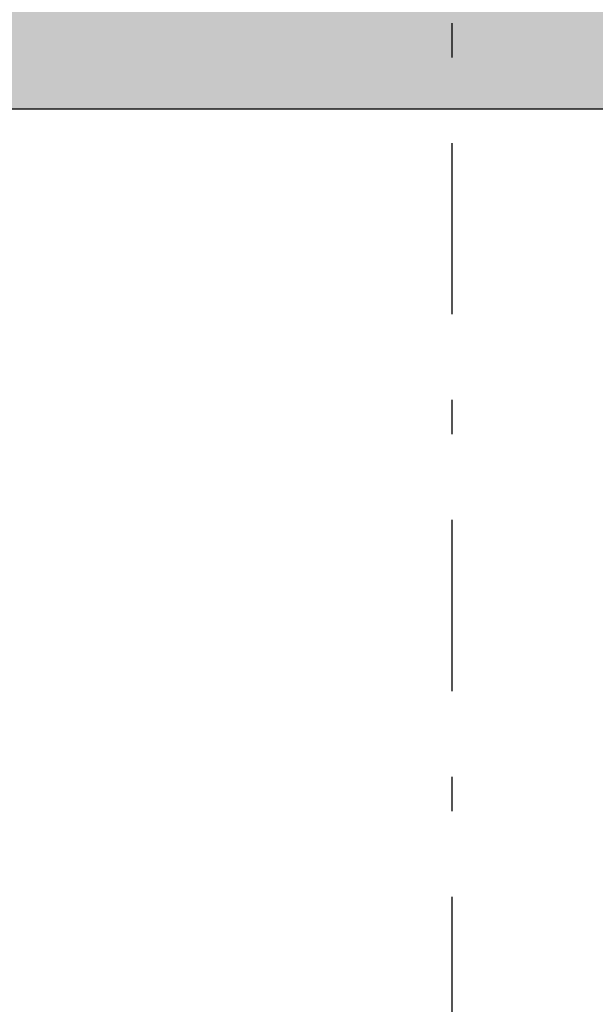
# Model space of a CAD drawing. Extents: x 2 to 87, y -108 to 11.
# Tile 58 of 256: x 28.07 to 29.75, y -78.02 to -75.15. Entities that reach past the tile are written whole.
import ezdxf

# ---------------------------------------------------------------- set-up
doc = ezdxf.new("R2010")
doc.units = 0
doc.header["$MEASUREMENT"] = 0
doc.linetypes.add('DASHDOT', pattern=[1, 0.5, -0.25, 0, -0.25])
for name, color, linetype in [('2', 7, 'CONTINUOUS'), ('25', 7, 'CONTINUOUS'), ('5', 7, 'CONTINUOUS')]:
    doc.layers.add(name, color=color, linetype=linetype)

msp = doc.modelspace()

# ---------------------------------------------------------------- linework, layer by layer
at = {"layer": '2', "color": 62, "linetype": 'Continuous'}
msp.add_line((28.0276, -75.4075), (32.9476, -75.4075), dxfattribs=at)
at = {"layer": '25', "color": 62, "linetype": 'Continuous'}
msp.add_line((19.9776, -75.4075), (49.5276, -75.4075), dxfattribs=at)
for points in [[(19.9776, -75.0075), (19.9776, -75.4075), (49.6276, -75.4075)], [(19.9776, -75.0075), (49.6276, -75.0075), (49.6276, -75.4075)], [(19.9776, -75.4075), (19.9776, -75.4075), (49.5276, -75.4075)]]:
    msp.add_solid(points, dxfattribs=at)
at = {"layer": '5', "color": 7, "linetype": 'DASHDOT'}
msp.add_line((29.3276, -7.3075), (29.3276, -96.5075), dxfattribs=at)

doc.saveas('drawing.dxf')
